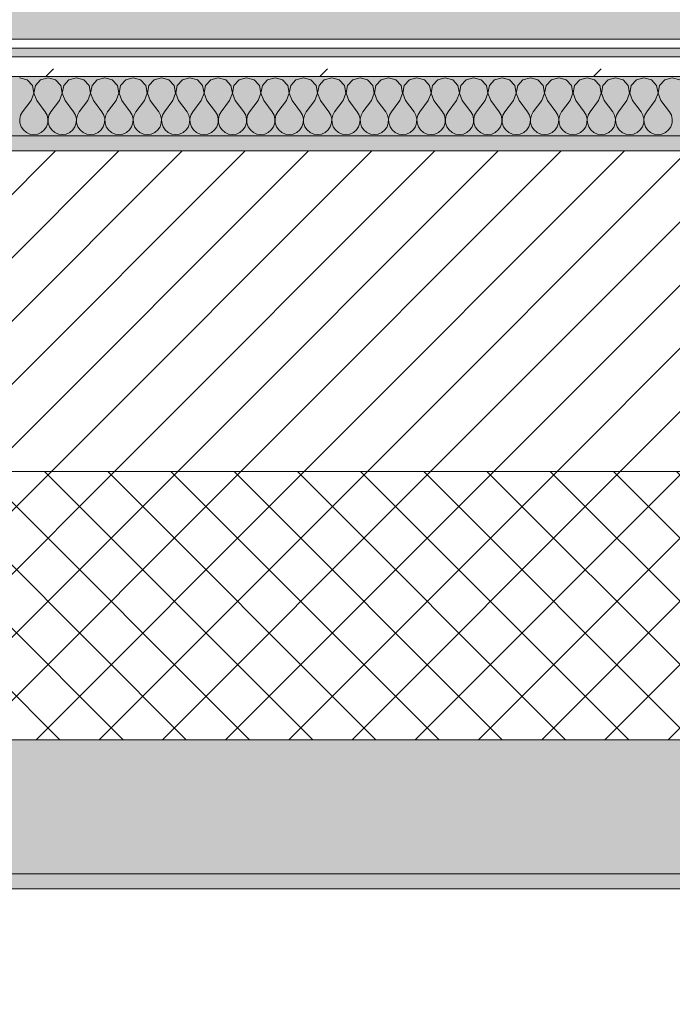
# Model space of a CAD drawing. Header units: millimetres. Extents: x -40968 to 13979, y -19284 to 4746.
# Tile 184 of 256: x -9629 to -9190, y -1777 to -1116. Entities that reach past the tile are written whole.
import ezdxf

# ---------------------------------------------------------------- set-up
doc = ezdxf.new("R2010")
doc.units = ezdxf.units.MM
doc.header["$MEASUREMENT"] = 0
doc.linetypes.add('Wipeout_Contour', pattern=[1000, 0, -1000])
for name, color, linetype in [('12_FAÇ_Façana', 7, 'Continuous'), ('Nuevo_08_E_Envans secs', 7, 'Continuous'), ('Nuevo_14_PAV_Soft Light Grey 0554', 7, 'Continuous')]:
    doc.layers.add(name, color=color, linetype=linetype)
for name, color, linetype, lineweight, true_color in [('12_FAÇ_Façana_Pluma_Nº__102', 7, 'Continuous', 5, 0xcccccc), ('12_FAÇ_Façana_Pluma_Nº__174', 7, 'Continuous', 13, 0xe4ad2c), ('12_FAÇ_Façana_Pluma_Nº__176', 7, 'Continuous', 15, 0x93a0c6), ('Nuevo_08_E_Envans secs_Pluma_Nº__102', 7, 'Continuous', 5, 0xcccccc), ('Nuevo_08_E_Envans secs_Pluma_Nº__171', 171, 'Continuous', 13, 0xaaaaff), ('Nuevo_08_E_Envans secs_Pluma_Nº__177', 7, 'Continuous', 15, 0xf7e046), ('Nuevo_14_PAV_Soft Light Grey 0554_Pluma_Nº__245', 7, 'Continuous', 13, 0xe8e8e8)]:
    doc.layers.add(name, color=color, linetype=linetype, lineweight=lineweight, true_color=true_color)
for name, color, linetype, lineweight in [('12_FAÇ_Façana_Pluma_Nº__2', 8, 'Continuous', 5), ('12_FAÇ_Façana_Pluma_Nº__7', 7, 'Continuous', 5), ('Nuevo_08_E_Envans secs_Pluma_Nº__1', 7, 'Continuous', 5)]:
    doc.layers.add(name, color=color, linetype=linetype, lineweight=lineweight)
pattern_1 = [(45, (0, 0), (-183.848, 183.848), [195, -65]), (45, (7e-14, 183.85), (-183.848, 183.848), [195, -65])]

# ---------------------------------------------------------------- blocks, each defined once
blk = doc.blocks.new('Forjado_1_1', base_point=(-23046.79, -1194.06))
at = {"layer": 'Nuevo_14_PAV_Soft Light Grey 0554_Pluma_Nº__245', "linetype": 'Continuous', "lineweight": 0, "true_color": 0xe8e8e8}
h = blk.add_hatch(color=254, dxfattribs=at)
h.paths.add_polyline_path([(-23046.79, -1194.06), (-1631.11, -1193.63), (-1631.11, -6938.97), (-1556.11, -6938.97), (-1556.11, -7503.98), (-1616.26, -7503.98), (-1616.05, -11935.98), (-1564.89, -11935.98), (-1564.89, -12491.98), (-2024.11, -12491.98), (-2024.11, -12338.98), (-6997.39, -12338.98), (-6997.39, -12391.98), (-3637.68, -12391.98), (-3638.94, -13690.72), (-3644.87, -17130.96), (428.17, -17130.98), (428.89, -16788.98), (778.89, -16788.98), (778.35, -17142.97), (2622.91, -17145.82), (2623.01, -17079.79), (3389.91, -17080.98), (3389.61, -17276.98), (5489.84, -17280.21), (5489.84, -17141.49), (5763.89, -17141.49), (5763.89, -16738.98), (6378.89, -16738.98), (6378.89, -12488.98), (5778.89, -12488.98), (5779.74, -11938.87), (6782.11, -11938.85), (6782.11, -9207.42), (6082.11, -9207.42), (6016.11, -7504.98), (6016.11, -9073.42), (2073.42, -9073.42), (2073.42, -5267.32), (5998.89, -5267.32), (5998.89, -1708.98), (5884.89, -967.98), (7332.11, -967.98), (7332.11, 1999.55), (-28277.4, 1999.55), (-23028.39, 1969.01)])
h.paths.add_polyline_path([(492.89, -5267.32), (1951.42, -5267.32), (1951.42, -9073.42), (492.89, -9073.42)], flags=0)
at = {"layer": 'Nuevo_14_PAV_Soft Light Grey 0554_Pluma_Nº__245', "color": 254, "linetype": 'Continuous', "lineweight": 13, "true_color": 0xe8e8e8, "flags": 128}
blk.add_lwpolyline([(428.17, -17130.98), (-3644.87, -17130.96), (-3638.94, -13690.72), (-3637.68, -12391.98), (-6997.39, -12391.98), (-6997.39, -12338.98), (-2024.11, -12338.98), (-2024.11, -12491.98), (-1564.89, -12491.98), (-1564.89, -11935.98), (-1616.05, -11935.98), (-1616.26, -7503.98), (-1556.11, -7503.98), (-1556.11, -6938.97), (-1631.11, -6938.97), (-1631.11, -1193.63), (-23046.79, -1194.06)], dxfattribs=at)
blk = doc.blocks.new('Muro_10_1', base_point=(-12935.93, -1193.98))
at = {"layer": '12_FAÇ_Façana_Pluma_Nº__102', "linetype": 'Continuous', "lineweight": 0, "true_color": 0xe5e5e5}
for points in [[(-12935.93, -1688.98), (-8781.93, -1688.98), (-8781.93, -1598.98), (-12035.86, -1598.98), (-12035.86, -1613.98), (-12435.86, -1613.98), (-12435.86, -1598.98), (-12486.81, -1598.98), (-12486.81, -1613.98), (-12886.81, -1613.98), (-12886.81, -1598.98), (-12935.93, -1598.98)], [(-12935.93, -1698.98), (-8781.93, -1698.98), (-8781.93, -1688.98), (-12935.93, -1688.98)]]:
    blk.add_hatch(color=254, dxfattribs=at).paths.add_polyline_path(points)
at = {"layer": '12_FAÇ_Façana_Pluma_Nº__174', "linetype": 'Continuous', "lineweight": 13, "true_color": 0xe4ad2c}
h = blk.add_hatch(dxfattribs=at)
h.set_pattern_fill('SATE_Aislamiento_0001', color=42, style=0, pattern_type=2)
h.set_pattern_definition([(45, (0, 0), (-21.2132, 21.2132), []), (135, (0, 0), (21.2132, 21.2132), [])])
h.paths.add_polyline_path([(-12035.86, -1598.98), (-8781.93, -1598.98), (-8781.93, -1418.98), (-12035.86, -1418.98)])
at = {"layer": '12_FAÇ_Façana_Pluma_Nº__176', "linetype": 'Continuous', "lineweight": 0, "true_color": 0x495063}
blk.add_hatch(color=251, dxfattribs=at).paths.add_polyline_path([(-11995.86, -1203.98), (-8781.93, -1203.98), (-8781.93, -1193.98), (-11995.86, -1193.98)])
at = {"layer": '12_FAÇ_Façana_Pluma_Nº__2', "linetype": 'Continuous', "lineweight": 5}
h = blk.add_hatch(dxfattribs=at)
h.set_pattern_fill('Ceramic_0001', color=8, style=0, pattern_type=2)
h.set_pattern_definition([(45, (0, 0), (-21.2132, 21.2132), [])])
h.paths.add_polyline_path([(-11995.86, -1418.98), (-8781.93, -1418.98), (-8781.93, -1203.98), (-11995.86, -1203.98)])
at = {"layer": '12_FAÇ_Façana_Pluma_Nº__7', "color": 7, "linetype": 'Continuous', "lineweight": 5}
for p, q in [((-8781.93, -1203.98), (-11995.86, -1203.98)), ((-11995.86, -1418.98), (-8781.93, -1418.98)), ((-12035.86, -1598.98), (-8781.93, -1598.98)), ((-12935.93, -1688.98), (-8781.93, -1688.98))]:
    blk.add_line(p, q, dxfattribs=at)
at = {"layer": '12_FAÇ_Façana_Pluma_Nº__7', "color": 7, "linetype": 'Continuous', "lineweight": 5, "flags": 128}
for points in [[(-8781.93, -1193.98), (-11995.86, -1193.98)], [(-12935.93, -1698.98), (-8781.93, -1698.98)]]:
    blk.add_lwpolyline(points, dxfattribs=at)
blk = doc.blocks.new('*X247')
at = {"layer": 'Nuevo_08_E_Envans secs_Pluma_Nº__102', "color": 254, "linetype": 'Continuous', "lineweight": 5, "true_color": 0xcccccc}
for p, q in [((-9623.56, -1156.35), (-9628.57, -1154.93)), ((-9609.52, -1154.93), (-9614.53, -1156.35)), ((-9604.52, -1156.35), (-9609.52, -1154.93)), ((-9590.48, -1154.93), (-9595.48, -1156.35)), ((-9585.47, -1156.35), (-9590.48, -1154.93)), ((-9571.43, -1154.93), (-9576.44, -1156.35)), ((-9566.42, -1156.35), (-9571.43, -1154.93)), ((-9552.38, -1154.93), (-9557.39, -1156.35)), ((-9547.37, -1156.35), (-9552.38, -1154.93)), ((-9533.33, -1154.93), (-9538.34, -1156.35)), ((-9528.33, -1156.35), (-9533.33, -1154.93)), ((-9514.29, -1154.93), (-9519.29, -1156.35)), ((-9509.28, -1156.35), (-9514.29, -1154.93)), ((-9495.24, -1154.93), (-9500.25, -1156.35)), ((-9490.23, -1156.35), (-9495.24, -1154.93)), ((-9476.19, -1154.93), (-9481.2, -1156.35)), ((-9471.18, -1156.35), (-9476.19, -1154.93)), ((-9457.14, -1154.93), (-9462.15, -1156.35)), ((-9452.14, -1156.35), (-9457.14, -1154.93)), ((-9438.1, -1154.93), (-9443.1, -1156.35)), ((-9433.09, -1156.35), (-9438.1, -1154.93)), ((-9419.05, -1154.93), (-9424.05, -1156.35)), ((-9414.04, -1156.35), (-9419.05, -1154.93)), ((-9400, -1154.93), (-9405.01, -1156.35)), ((-9394.99, -1156.35), (-9400, -1154.93)), ((-9380.95, -1154.93), (-9385.96, -1156.35)), ((-9375.95, -1156.35), (-9380.95, -1154.93)), ((-9361.9, -1154.93), (-9366.91, -1156.35)), ((-9356.9, -1156.35), (-9361.9, -1154.93)), ((-9342.86, -1154.93), (-9347.86, -1156.35)), ((-9337.85, -1156.35), (-9342.86, -1154.93)), ((-9323.81, -1154.93), (-9328.82, -1156.35)), ((-9318.8, -1156.35), (-9323.81, -1154.93)), ((-9304.76, -1154.93), (-9309.77, -1156.35)), ((-9299.75, -1156.35), (-9304.76, -1154.93)), ((-9285.71, -1154.93), (-9290.72, -1156.35)), ((-9280.71, -1156.35), (-9285.71, -1154.93)), ((-9266.67, -1154.93), (-9271.67, -1156.35)), ((-9261.66, -1156.35), (-9266.67, -1154.93)), ((-9247.62, -1154.93), (-9252.63, -1156.35)), ((-9242.61, -1156.35), (-9247.62, -1154.93)), ((-9228.57, -1154.93), (-9233.58, -1156.35)), ((-9223.56, -1156.35), (-9228.57, -1154.93)), ((-9209.52, -1154.93), (-9214.53, -1156.35)), ((-9204.52, -1156.35), (-9209.52, -1154.93)), ((-9190.48, -1154.93), (-9195.48, -1156.35)), ((-9185.47, -1156.35), (-9190.48, -1154.93)), ((-9620.05, -1160.19), (-9623.56, -1156.35)), ((-9619.09, -1165.31), (-9620.05, -1160.19)), ((-9618.04, -1160.19), (-9619.01, -1165.31)), ((-9614.53, -1156.35), (-9618.04, -1160.19)), ((-9601.01, -1160.19), (-9604.52, -1156.35)), ((-9600.04, -1165.31), (-9601.01, -1160.19)), ((-9598.99, -1160.19), (-9599.96, -1165.31)), ((-9595.48, -1156.35), (-9598.99, -1160.19)), ((-9581.96, -1160.19), (-9585.47, -1156.35)), ((-9580.99, -1165.31), (-9581.96, -1160.19)), ((-9579.95, -1160.19), (-9580.91, -1165.31)), ((-9576.44, -1156.35), (-9579.95, -1160.19)), ((-9562.91, -1160.19), (-9566.42, -1156.35)), ((-9561.94, -1165.31), (-9562.91, -1160.19)), ((-9560.9, -1160.19), (-9561.87, -1165.31)), ((-9557.39, -1156.35), (-9560.9, -1160.19)), ((-9543.86, -1160.19), (-9547.37, -1156.35)), ((-9542.9, -1165.31), (-9543.86, -1160.19)), ((-9541.85, -1160.19), (-9542.82, -1165.31)), ((-9538.34, -1156.35), (-9541.85, -1160.19)), ((-9524.81, -1160.19), (-9528.33, -1156.35)), ((-9523.85, -1165.31), (-9524.81, -1160.19)), ((-9522.8, -1160.19), (-9523.77, -1165.31)), ((-9519.29, -1156.35), (-9522.8, -1160.19)), ((-9505.77, -1160.19), (-9509.28, -1156.35)), ((-9504.8, -1165.31), (-9505.77, -1160.19)), ((-9503.76, -1160.19), (-9504.72, -1165.31)), ((-9500.25, -1156.35), (-9503.76, -1160.19)), ((-9486.72, -1160.19), (-9490.23, -1156.35)), ((-9485.75, -1165.31), (-9486.72, -1160.19)), ((-9484.71, -1160.19), (-9485.68, -1165.31)), ((-9481.2, -1156.35), (-9484.71, -1160.19)), ((-9467.67, -1160.19), (-9471.18, -1156.35)), ((-9466.71, -1165.31), (-9467.67, -1160.19)), ((-9465.66, -1160.19), (-9466.63, -1165.31)), ((-9462.15, -1156.35), (-9465.66, -1160.19)), ((-9448.62, -1160.19), (-9452.14, -1156.35)), ((-9447.66, -1165.31), (-9448.62, -1160.19)), ((-9446.61, -1160.19), (-9447.58, -1165.31)), ((-9443.1, -1156.35), (-9446.61, -1160.19)), ((-9429.58, -1160.19), (-9433.09, -1156.35)), ((-9428.61, -1165.31), (-9429.58, -1160.19)), ((-9427.57, -1160.19), (-9428.53, -1165.31)), ((-9424.05, -1156.35), (-9427.57, -1160.19)), ((-9410.53, -1160.19), (-9414.04, -1156.35)), ((-9409.56, -1165.31), (-9410.53, -1160.19)), ((-9408.52, -1160.19), (-9409.49, -1165.31)), ((-9405.01, -1156.35), (-9408.52, -1160.19)), ((-9391.48, -1160.19), (-9394.99, -1156.35)), ((-9390.51, -1165.31), (-9391.48, -1160.19)), ((-9389.47, -1160.19), (-9390.44, -1165.31)), ((-9385.96, -1156.35), (-9389.47, -1160.19)), ((-9372.43, -1160.19), (-9375.95, -1156.35)), ((-9371.47, -1165.31), (-9372.43, -1160.19)), ((-9370.42, -1160.19), (-9371.39, -1165.31)), ((-9366.91, -1156.35), (-9370.42, -1160.19)), ((-9353.39, -1160.19), (-9356.9, -1156.35)), ((-9352.42, -1165.31), (-9353.39, -1160.19)), ((-9351.38, -1160.19), (-9352.34, -1165.31)), ((-9347.86, -1156.35), (-9351.38, -1160.19)), ((-9334.34, -1160.19), (-9337.85, -1156.35)), ((-9333.37, -1165.31), (-9334.34, -1160.19)), ((-9332.33, -1160.19), (-9333.29, -1165.31)), ((-9328.82, -1156.35), (-9332.33, -1160.19)), ((-9315.29, -1160.19), (-9318.8, -1156.35)), ((-9314.32, -1165.31), (-9315.29, -1160.19)), ((-9313.28, -1160.19), (-9314.25, -1165.31)), ((-9309.77, -1156.35), (-9313.28, -1160.19)), ((-9296.24, -1160.19), (-9299.75, -1156.35)), ((-9295.28, -1165.31), (-9296.24, -1160.19)), ((-9294.23, -1160.19), (-9295.2, -1165.31)), ((-9290.72, -1156.35), (-9294.23, -1160.19)), ((-9277.2, -1160.19), (-9280.71, -1156.35)), ((-9276.23, -1165.31), (-9277.2, -1160.19)), ((-9275.19, -1160.19), (-9276.15, -1165.31)), ((-9271.67, -1156.35), (-9275.19, -1160.19)), ((-9258.15, -1160.19), (-9261.66, -1156.35)), ((-9257.18, -1165.31), (-9258.15, -1160.19)), ((-9256.14, -1160.19), (-9257.1, -1165.31)), ((-9252.63, -1156.35), (-9256.14, -1160.19)), ((-9239.1, -1160.19), (-9242.61, -1156.35)), ((-9238.13, -1165.31), (-9239.1, -1160.19)), ((-9237.09, -1160.19), (-9238.06, -1165.31)), ((-9233.58, -1156.35), (-9237.09, -1160.19)), ((-9220.05, -1160.19), (-9223.56, -1156.35)), ((-9219.09, -1165.31), (-9220.05, -1160.19)), ((-9218.04, -1160.19), (-9219.01, -1165.31)), ((-9214.53, -1156.35), (-9218.04, -1160.19)), ((-9201.01, -1160.19), (-9204.52, -1156.35)), ((-9200.04, -1165.31), (-9201.01, -1160.19)), ((-9198.99, -1160.19), (-9199.96, -1165.31)), ((-9195.48, -1156.35), (-9198.99, -1160.19)), ((-9620.95, -1170.17), (-9619.09, -1165.31)), ((-9619.01, -1165.31), (-9617.14, -1170.17)), ((-9601.9, -1170.17), (-9600.04, -1165.31)), ((-9599.96, -1165.31), (-9598.1, -1170.17)), ((-9582.86, -1170.17), (-9580.99, -1165.31)), ((-9580.91, -1165.31), (-9579.05, -1170.17)), ((-9563.81, -1170.17), (-9561.94, -1165.31)), ((-9561.87, -1165.31), (-9560, -1170.17)), ((-9544.76, -1170.17), (-9542.9, -1165.31)), ((-9542.82, -1165.31), (-9540.95, -1170.17)), ((-9525.71, -1170.17), (-9523.85, -1165.31)), ((-9523.77, -1165.31), (-9521.9, -1170.17)), ((-9506.67, -1170.17), (-9504.8, -1165.31)), ((-9504.72, -1165.31), (-9502.86, -1170.17)), ((-9487.62, -1170.17), (-9485.75, -1165.31)), ((-9485.68, -1165.31), (-9483.81, -1170.17)), ((-9468.57, -1170.17), (-9466.71, -1165.31)), ((-9466.63, -1165.31), (-9464.76, -1170.17)), ((-9449.52, -1170.17), (-9447.66, -1165.31)), ((-9447.58, -1165.31), (-9445.71, -1170.17)), ((-9430.48, -1170.17), (-9428.61, -1165.31)), ((-9428.53, -1165.31), (-9426.67, -1170.17)), ((-9411.43, -1170.17), (-9409.56, -1165.31)), ((-9409.49, -1165.31), (-9407.62, -1170.17)), ((-9392.38, -1170.17), (-9390.51, -1165.31)), ((-9390.44, -1165.31), (-9388.57, -1170.17)), ((-9373.33, -1170.17), (-9371.47, -1165.31)), ((-9371.39, -1165.31), (-9369.52, -1170.17)), ((-9354.29, -1170.17), (-9352.42, -1165.31)), ((-9352.34, -1165.31), (-9350.48, -1170.17)), ((-9335.24, -1170.17), (-9333.37, -1165.31)), ((-9333.29, -1165.31), (-9331.43, -1170.17)), ((-9316.19, -1170.17), (-9314.32, -1165.31)), ((-9314.25, -1165.31), (-9312.38, -1170.17)), ((-9297.14, -1170.17), (-9295.28, -1165.31)), ((-9295.2, -1165.31), (-9293.33, -1170.17)), ((-9278.1, -1170.17), (-9276.23, -1165.31)), ((-9276.15, -1165.31), (-9274.29, -1170.17)), ((-9259.05, -1170.17), (-9257.18, -1165.31)), ((-9257.1, -1165.31), (-9255.24, -1170.17)), ((-9240, -1170.17), (-9238.13, -1165.31)), ((-9238.06, -1165.31), (-9236.19, -1170.17)), ((-9220.95, -1170.17), (-9219.09, -1165.31)), ((-9219.01, -1165.31), (-9217.14, -1170.17)), ((-9201.9, -1170.17), (-9200.04, -1165.31)), ((-9199.96, -1165.31), (-9198.1, -1170.17)), ((-9620.95, -1170.17), (-9626.67, -1177.79)), ((-9617.14, -1170.17), (-9611.43, -1177.79)), ((-9601.9, -1170.17), (-9607.62, -1177.79)), ((-9598.1, -1170.17), (-9592.38, -1177.79)), ((-9582.86, -1170.17), (-9588.57, -1177.79)), ((-9579.05, -1170.17), (-9573.33, -1177.79)), ((-9563.81, -1170.17), (-9569.52, -1177.79)), ((-9560, -1170.17), (-9554.29, -1177.79)), ((-9544.76, -1170.17), (-9550.48, -1177.79)), ((-9540.95, -1170.17), (-9535.24, -1177.79)), ((-9525.71, -1170.17), (-9531.43, -1177.79)), ((-9521.9, -1170.17), (-9516.19, -1177.79)), ((-9506.67, -1170.17), (-9512.38, -1177.79)), ((-9502.86, -1170.17), (-9497.14, -1177.79)), ((-9487.62, -1170.17), (-9493.33, -1177.79)), ((-9483.81, -1170.17), (-9478.1, -1177.79)), ((-9468.57, -1170.17), (-9474.29, -1177.79)), ((-9464.76, -1170.17), (-9459.05, -1177.79)), ((-9449.52, -1170.17), (-9455.24, -1177.79)), ((-9445.71, -1170.17), (-9440, -1177.79)), ((-9430.48, -1170.17), (-9436.19, -1177.79)), ((-9426.67, -1170.17), (-9420.95, -1177.79)), ((-9411.43, -1170.17), (-9417.14, -1177.79)), ((-9407.62, -1170.17), (-9401.9, -1177.79)), ((-9392.38, -1170.17), (-9398.1, -1177.79)), ((-9388.57, -1170.17), (-9382.86, -1177.79)), ((-9373.33, -1170.17), (-9379.05, -1177.79)), ((-9369.52, -1170.17), (-9363.81, -1177.79)), ((-9354.29, -1170.17), (-9360, -1177.79)), ((-9350.48, -1170.17), (-9344.76, -1177.79)), ((-9335.24, -1170.17), (-9340.95, -1177.79)), ((-9331.43, -1170.17), (-9325.71, -1177.79)), ((-9316.19, -1170.17), (-9321.9, -1177.79)), ((-9312.38, -1170.17), (-9306.67, -1177.79)), ((-9297.14, -1170.17), (-9302.86, -1177.79)), ((-9293.33, -1170.17), (-9287.62, -1177.79)), ((-9278.1, -1170.17), (-9283.81, -1177.79)), ((-9274.29, -1170.17), (-9268.57, -1177.79)), ((-9259.05, -1170.17), (-9264.76, -1177.79)), ((-9255.24, -1170.17), (-9249.52, -1177.79)), ((-9240, -1170.17), (-9245.71, -1177.79)), ((-9236.19, -1170.17), (-9230.48, -1177.79)), ((-9220.95, -1170.17), (-9226.67, -1177.79)), ((-9217.14, -1170.17), (-9211.43, -1177.79)), ((-9201.9, -1170.17), (-9207.62, -1177.79)), ((-9198.1, -1170.17), (-9192.38, -1177.79)), ((-9627.94, -1180.08), (-9628.53, -1182.64)), ((-9626.67, -1177.79), (-9627.94, -1180.08)), ((-9610.16, -1180.08), (-9611.43, -1177.79)), ((-9609.56, -1182.64), (-9610.16, -1180.08)), ((-9608.89, -1180.08), (-9609.49, -1182.64)), ((-9607.62, -1177.79), (-9608.89, -1180.08)), ((-9591.11, -1180.08), (-9592.38, -1177.79)), ((-9590.51, -1182.64), (-9591.11, -1180.08)), ((-9589.84, -1180.08), (-9590.44, -1182.64)), ((-9588.57, -1177.79), (-9589.84, -1180.08)), ((-9572.06, -1180.08), (-9573.33, -1177.79)), ((-9571.47, -1182.64), (-9572.06, -1180.08)), ((-9570.8, -1180.08), (-9571.39, -1182.64)), ((-9569.52, -1177.79), (-9570.8, -1180.08)), ((-9553.01, -1180.08), (-9554.29, -1177.79)), ((-9552.42, -1182.64), (-9553.01, -1180.08)), ((-9551.75, -1180.08), (-9552.34, -1182.64)), ((-9550.48, -1177.79), (-9551.75, -1180.08)), ((-9533.97, -1180.08), (-9535.24, -1177.79)), ((-9533.37, -1182.64), (-9533.97, -1180.08)), ((-9532.7, -1180.08), (-9533.29, -1182.64)), ((-9531.43, -1177.79), (-9532.7, -1180.08)), ((-9514.92, -1180.08), (-9516.19, -1177.79)), ((-9514.32, -1182.64), (-9514.92, -1180.08)), ((-9513.65, -1180.08), (-9514.25, -1182.64)), ((-9512.38, -1177.79), (-9513.65, -1180.08)), ((-9495.87, -1180.08), (-9497.14, -1177.79)), ((-9495.28, -1182.64), (-9495.87, -1180.08)), ((-9494.6, -1180.08), (-9495.2, -1182.64)), ((-9493.33, -1177.79), (-9494.6, -1180.08)), ((-9476.82, -1180.08), (-9478.1, -1177.79)), ((-9476.23, -1182.64), (-9476.82, -1180.08)), ((-9475.56, -1180.08), (-9476.15, -1182.64)), ((-9474.29, -1177.79), (-9475.56, -1180.08)), ((-9457.78, -1180.08), (-9459.05, -1177.79)), ((-9457.18, -1182.64), (-9457.78, -1180.08)), ((-9456.51, -1180.08), (-9457.1, -1182.64)), ((-9455.24, -1177.79), (-9456.51, -1180.08)), ((-9438.73, -1180.08), (-9440, -1177.79)), ((-9438.13, -1182.64), (-9438.73, -1180.08)), ((-9437.46, -1180.08), (-9438.06, -1182.64)), ((-9436.19, -1177.79), (-9437.46, -1180.08)), ((-9419.68, -1180.08), (-9420.95, -1177.79)), ((-9419.09, -1182.64), (-9419.68, -1180.08)), ((-9418.41, -1180.08), (-9419.01, -1182.64)), ((-9417.14, -1177.79), (-9418.41, -1180.08)), ((-9400.63, -1180.08), (-9401.9, -1177.79)), ((-9400.04, -1182.64), (-9400.63, -1180.08)), ((-9399.37, -1180.08), (-9399.96, -1182.64)), ((-9398.1, -1177.79), (-9399.37, -1180.08)), ((-9381.59, -1180.08), (-9382.86, -1177.79)), ((-9380.99, -1182.64), (-9381.59, -1180.08)), ((-9380.32, -1180.08), (-9380.91, -1182.64)), ((-9379.05, -1177.79), (-9380.32, -1180.08)), ((-9362.54, -1180.08), (-9363.81, -1177.79)), ((-9361.94, -1182.64), (-9362.54, -1180.08)), ((-9361.27, -1180.08), (-9361.87, -1182.64)), ((-9360, -1177.79), (-9361.27, -1180.08)), ((-9343.49, -1180.08), (-9344.76, -1177.79)), ((-9342.9, -1182.64), (-9343.49, -1180.08)), ((-9342.22, -1180.08), (-9342.82, -1182.64)), ((-9340.95, -1177.79), (-9342.22, -1180.08)), ((-9324.44, -1180.08), (-9325.71, -1177.79)), ((-9323.85, -1182.64), (-9324.44, -1180.08)), ((-9323.18, -1180.08), (-9323.77, -1182.64)), ((-9321.9, -1177.79), (-9323.18, -1180.08)), ((-9305.4, -1180.08), (-9306.67, -1177.79)), ((-9304.8, -1182.64), (-9305.4, -1180.08)), ((-9304.13, -1180.08), (-9304.72, -1182.64)), ((-9302.86, -1177.79), (-9304.13, -1180.08)), ((-9286.35, -1180.08), (-9287.62, -1177.79)), ((-9285.75, -1182.64), (-9286.35, -1180.08)), ((-9285.08, -1180.08), (-9285.68, -1182.64)), ((-9283.81, -1177.79), (-9285.08, -1180.08)), ((-9267.3, -1180.08), (-9268.57, -1177.79)), ((-9266.71, -1182.64), (-9267.3, -1180.08)), ((-9266.03, -1180.08), (-9266.63, -1182.64)), ((-9264.76, -1177.79), (-9266.03, -1180.08)), ((-9248.25, -1180.08), (-9249.52, -1177.79)), ((-9247.66, -1182.64), (-9248.25, -1180.08)), ((-9246.99, -1180.08), (-9247.58, -1182.64)), ((-9245.71, -1177.79), (-9246.99, -1180.08)), ((-9229.2, -1180.08), (-9230.48, -1177.79)), ((-9228.61, -1182.64), (-9229.2, -1180.08)), ((-9227.94, -1180.08), (-9228.53, -1182.64)), ((-9226.67, -1177.79), (-9227.94, -1180.08)), ((-9210.16, -1180.08), (-9211.43, -1177.79)), ((-9209.56, -1182.64), (-9210.16, -1180.08)), ((-9208.89, -1180.08), (-9209.49, -1182.64)), ((-9207.62, -1177.79), (-9208.89, -1180.08)), ((-9191.11, -1180.08), (-9192.38, -1177.79)), ((-9190.51, -1182.64), (-9191.11, -1180.08)), ((-9628.53, -1182.64), (-9628.41, -1185.27)), ((-9628.41, -1185.27), (-9627.57, -1187.76)), ((-9627.57, -1187.76), (-9626.08, -1189.92)), ((-9612.02, -1189.92), (-9610.53, -1187.76)), ((-9610.53, -1187.76), (-9609.69, -1185.27)), ((-9609.69, -1185.27), (-9609.56, -1182.64)), ((-9609.49, -1182.64), (-9609.36, -1185.27)), ((-9609.36, -1185.27), (-9608.52, -1187.76)), ((-9608.52, -1187.76), (-9607.03, -1189.92)), ((-9592.97, -1189.92), (-9591.48, -1187.76)), ((-9591.48, -1187.76), (-9590.64, -1185.27)), ((-9590.64, -1185.27), (-9590.51, -1182.64)), ((-9590.44, -1182.64), (-9590.31, -1185.27)), ((-9590.31, -1185.27), (-9589.47, -1187.76)), ((-9589.47, -1187.76), (-9587.98, -1189.92)), ((-9573.92, -1189.92), (-9572.43, -1187.76)), ((-9572.43, -1187.76), (-9571.59, -1185.27)), ((-9571.59, -1185.27), (-9571.47, -1182.64)), ((-9571.39, -1182.64), (-9571.26, -1185.27)), ((-9571.26, -1185.27), (-9570.42, -1187.76)), ((-9570.42, -1187.76), (-9568.94, -1189.92)), ((-9554.87, -1189.92), (-9553.39, -1187.76)), ((-9553.39, -1187.76), (-9552.55, -1185.27)), ((-9552.55, -1185.27), (-9552.42, -1182.64)), ((-9552.34, -1182.64), (-9552.22, -1185.27)), ((-9552.22, -1185.27), (-9551.38, -1187.76)), ((-9551.38, -1187.76), (-9549.89, -1189.92)), ((-9535.83, -1189.92), (-9534.34, -1187.76)), ((-9534.34, -1187.76), (-9533.5, -1185.27)), ((-9533.5, -1185.27), (-9533.37, -1182.64)), ((-9533.29, -1182.64), (-9533.17, -1185.27)), ((-9533.17, -1185.27), (-9532.33, -1187.76)), ((-9532.33, -1187.76), (-9530.84, -1189.92)), ((-9516.78, -1189.92), (-9515.29, -1187.76)), ((-9515.29, -1187.76), (-9514.45, -1185.27)), ((-9514.45, -1185.27), (-9514.32, -1182.64)), ((-9514.25, -1182.64), (-9514.12, -1185.27)), ((-9514.12, -1185.27), (-9513.28, -1187.76)), ((-9513.28, -1187.76), (-9511.79, -1189.92)), ((-9497.73, -1189.92), (-9496.24, -1187.76)), ((-9496.24, -1187.76), (-9495.4, -1185.27)), ((-9495.4, -1185.27), (-9495.28, -1182.64)), ((-9495.2, -1182.64), (-9495.07, -1185.27)), ((-9495.07, -1185.27), (-9494.23, -1187.76)), ((-9494.23, -1187.76), (-9492.74, -1189.92)), ((-9478.68, -1189.92), (-9477.2, -1187.76)), ((-9477.2, -1187.76), (-9476.36, -1185.27)), ((-9476.36, -1185.27), (-9476.23, -1182.64)), ((-9476.15, -1182.64), (-9476.02, -1185.27)), ((-9476.02, -1185.27), (-9475.19, -1187.76)), ((-9475.19, -1187.76), (-9473.7, -1189.92)), ((-9459.64, -1189.92), (-9458.15, -1187.76)), ((-9458.15, -1187.76), (-9457.31, -1185.27)), ((-9457.31, -1185.27), (-9457.18, -1182.64)), ((-9457.1, -1182.64), (-9456.98, -1185.27)), ((-9456.98, -1185.27), (-9456.14, -1187.76)), ((-9456.14, -1187.76), (-9454.65, -1189.92)), ((-9440.59, -1189.92), (-9439.1, -1187.76)), ((-9439.1, -1187.76), (-9438.26, -1185.27)), ((-9438.26, -1185.27), (-9438.13, -1182.64)), ((-9438.06, -1182.64), (-9437.93, -1185.27)), ((-9437.93, -1185.27), (-9437.09, -1187.76)), ((-9437.09, -1187.76), (-9435.6, -1189.92)), ((-9421.54, -1189.92), (-9420.05, -1187.76)), ((-9420.05, -1187.76), (-9419.21, -1185.27)), ((-9419.21, -1185.27), (-9419.09, -1182.64)), ((-9419.01, -1182.64), (-9418.88, -1185.27)), ((-9418.88, -1185.27), (-9418.04, -1187.76)), ((-9418.04, -1187.76), (-9416.55, -1189.92)), ((-9402.49, -1189.92), (-9401.01, -1187.76)), ((-9401.01, -1187.76), (-9400.17, -1185.27)), ((-9400.17, -1185.27), (-9400.04, -1182.64)), ((-9399.96, -1182.64), (-9399.83, -1185.27)), ((-9399.83, -1185.27), (-9398.99, -1187.76)), ((-9398.99, -1187.76), (-9397.51, -1189.92)), ((-9383.45, -1189.92), (-9381.96, -1187.76)), ((-9381.96, -1187.76), (-9381.12, -1185.27)), ((-9381.12, -1185.27), (-9380.99, -1182.64)), ((-9380.91, -1182.64), (-9380.79, -1185.27)), ((-9380.79, -1185.27), (-9379.95, -1187.76)), ((-9379.95, -1187.76), (-9378.46, -1189.92)), ((-9364.4, -1189.92), (-9362.91, -1187.76)), ((-9362.91, -1187.76), (-9362.07, -1185.27)), ((-9362.07, -1185.27), (-9361.94, -1182.64)), ((-9361.87, -1182.64), (-9361.74, -1185.27)), ((-9361.74, -1185.27), (-9360.9, -1187.76)), ((-9360.9, -1187.76), (-9359.41, -1189.92)), ((-9345.35, -1189.92), (-9343.86, -1187.76)), ((-9343.86, -1187.76), (-9343.02, -1185.27)), ((-9343.02, -1185.27), (-9342.9, -1182.64)), ((-9342.82, -1182.64), (-9342.69, -1185.27)), ((-9342.69, -1185.27), (-9341.85, -1187.76)), ((-9341.85, -1187.76), (-9340.36, -1189.92)), ((-9326.3, -1189.92), (-9324.81, -1187.76)), ((-9324.81, -1187.76), (-9323.98, -1185.27)), ((-9323.98, -1185.27), (-9323.85, -1182.64)), ((-9323.77, -1182.64), (-9323.64, -1185.27)), ((-9323.64, -1185.27), (-9322.8, -1187.76)), ((-9322.8, -1187.76), (-9321.32, -1189.92)), ((-9307.26, -1189.92), (-9305.77, -1187.76)), ((-9305.77, -1187.76), (-9304.93, -1185.27)), ((-9304.93, -1185.27), (-9304.8, -1182.64)), ((-9304.72, -1182.64), (-9304.6, -1185.27)), ((-9304.6, -1185.27), (-9303.76, -1187.76)), ((-9303.76, -1187.76), (-9302.27, -1189.92)), ((-9288.21, -1189.92), (-9286.72, -1187.76)), ((-9286.72, -1187.76), (-9285.88, -1185.27)), ((-9285.88, -1185.27), (-9285.75, -1182.64)), ((-9285.68, -1182.64), (-9285.55, -1185.27)), ((-9285.55, -1185.27), (-9284.71, -1187.76)), ((-9284.71, -1187.76), (-9283.22, -1189.92)), ((-9269.16, -1189.92), (-9267.67, -1187.76)), ((-9267.67, -1187.76), (-9266.83, -1185.27)), ((-9266.83, -1185.27), (-9266.71, -1182.64)), ((-9266.63, -1182.64), (-9266.5, -1185.27)), ((-9266.5, -1185.27), (-9265.66, -1187.76)), ((-9265.66, -1187.76), (-9264.17, -1189.92)), ((-9250.11, -1189.92), (-9248.62, -1187.76)), ((-9248.62, -1187.76), (-9247.78, -1185.27)), ((-9247.78, -1185.27), (-9247.66, -1182.64)), ((-9247.58, -1182.64), (-9247.45, -1185.27)), ((-9247.45, -1185.27), (-9246.61, -1187.76)), ((-9246.61, -1187.76), (-9245.13, -1189.92)), ((-9231.06, -1189.92), (-9229.58, -1187.76)), ((-9229.58, -1187.76), (-9228.74, -1185.27)), ((-9228.74, -1185.27), (-9228.61, -1182.64)), ((-9228.53, -1182.64), (-9228.41, -1185.27)), ((-9228.41, -1185.27), (-9227.57, -1187.76)), ((-9227.57, -1187.76), (-9226.08, -1189.92)), ((-9212.02, -1189.92), (-9210.53, -1187.76)), ((-9210.53, -1187.76), (-9209.69, -1185.27)), ((-9209.69, -1185.27), (-9209.56, -1182.64)), ((-9209.49, -1182.64), (-9209.36, -1185.27)), ((-9209.36, -1185.27), (-9208.52, -1187.76)), ((-9208.52, -1187.76), (-9207.03, -1189.92)), ((-9192.97, -1189.92), (-9191.48, -1187.76)), ((-9191.48, -1187.76), (-9190.64, -1185.27)), ((-9190.64, -1185.27), (-9190.51, -1182.64)), ((-9626.08, -1189.92), (-9624.05, -1191.6)), ((-9624.05, -1191.6), (-9621.65, -1192.66)), ((-9621.65, -1192.66), (-9619.05, -1193.02)), ((-9619.05, -1193.02), (-9616.45, -1192.66)), ((-9616.45, -1192.66), (-9614.04, -1191.6)), ((-9614.04, -1191.6), (-9612.02, -1189.92)), ((-9607.03, -1189.92), (-9605.01, -1191.6)), ((-9605.01, -1191.6), (-9602.6, -1192.66)), ((-9602.6, -1192.66), (-9600, -1193.02)), ((-9600, -1193.02), (-9597.4, -1192.66)), ((-9597.4, -1192.66), (-9594.99, -1191.6)), ((-9594.99, -1191.6), (-9592.97, -1189.92)), ((-9587.98, -1189.92), (-9585.96, -1191.6)), ((-9585.96, -1191.6), (-9583.55, -1192.66)), ((-9583.55, -1192.66), (-9580.95, -1193.02)), ((-9580.95, -1193.02), (-9578.35, -1192.66)), ((-9578.35, -1192.66), (-9575.95, -1191.6)), ((-9575.95, -1191.6), (-9573.92, -1189.92)), ((-9568.94, -1189.92), (-9566.91, -1191.6)), ((-9566.91, -1191.6), (-9564.51, -1192.66)), ((-9564.51, -1192.66), (-9561.9, -1193.02)), ((-9561.9, -1193.02), (-9559.3, -1192.66)), ((-9559.3, -1192.66), (-9556.9, -1191.6)), ((-9556.9, -1191.6), (-9554.87, -1189.92)), ((-9549.89, -1189.92), (-9547.86, -1191.6)), ((-9547.86, -1191.6), (-9545.46, -1192.66)), ((-9545.46, -1192.66), (-9542.86, -1193.02)), ((-9542.86, -1193.02), (-9540.25, -1192.66)), ((-9540.25, -1192.66), (-9537.85, -1191.6)), ((-9537.85, -1191.6), (-9535.83, -1189.92)), ((-9530.84, -1189.92), (-9528.82, -1191.6)), ((-9528.82, -1191.6), (-9526.41, -1192.66)), ((-9526.41, -1192.66), (-9523.81, -1193.02)), ((-9523.81, -1193.02), (-9521.21, -1192.66)), ((-9521.21, -1192.66), (-9518.8, -1191.6)), ((-9518.8, -1191.6), (-9516.78, -1189.92)), ((-9511.79, -1189.92), (-9509.77, -1191.6)), ((-9509.77, -1191.6), (-9507.36, -1192.66)), ((-9507.36, -1192.66), (-9504.76, -1193.02)), ((-9504.76, -1193.02), (-9502.16, -1192.66)), ((-9502.16, -1192.66), (-9499.75, -1191.6)), ((-9499.75, -1191.6), (-9497.73, -1189.92)), ((-9492.74, -1189.92), (-9490.72, -1191.6)), ((-9490.72, -1191.6), (-9488.32, -1192.66)), ((-9488.32, -1192.66), (-9485.71, -1193.02)), ((-9485.71, -1193.02), (-9483.11, -1192.66)), ((-9483.11, -1192.66), (-9480.71, -1191.6)), ((-9480.71, -1191.6), (-9478.68, -1189.92)), ((-9473.7, -1189.92), (-9471.67, -1191.6)), ((-9471.67, -1191.6), (-9469.27, -1192.66)), ((-9469.27, -1192.66), (-9466.67, -1193.02)), ((-9466.67, -1193.02), (-9464.06, -1192.66)), ((-9464.06, -1192.66), (-9461.66, -1191.6)), ((-9461.66, -1191.6), (-9459.64, -1189.92)), ((-9454.65, -1189.92), (-9452.63, -1191.6)), ((-9452.63, -1191.6), (-9450.22, -1192.66)), ((-9450.22, -1192.66), (-9447.62, -1193.02)), ((-9447.62, -1193.02), (-9445.02, -1192.66)), ((-9445.02, -1192.66), (-9442.61, -1191.6)), ((-9442.61, -1191.6), (-9440.59, -1189.92)), ((-9435.6, -1189.92), (-9433.58, -1191.6)), ((-9433.58, -1191.6), (-9431.17, -1192.66)), ((-9431.17, -1192.66), (-9428.57, -1193.02)), ((-9428.57, -1193.02), (-9425.97, -1192.66)), ((-9425.97, -1192.66), (-9423.56, -1191.6)), ((-9423.56, -1191.6), (-9421.54, -1189.92)), ((-9416.55, -1189.92), (-9414.53, -1191.6)), ((-9414.53, -1191.6), (-9412.13, -1192.66)), ((-9412.13, -1192.66), (-9409.52, -1193.02)), ((-9409.52, -1193.02), (-9406.92, -1192.66)), ((-9406.92, -1192.66), (-9404.52, -1191.6)), ((-9404.52, -1191.6), (-9402.49, -1189.92)), ((-9397.51, -1189.92), (-9395.48, -1191.6)), ((-9395.48, -1191.6), (-9393.08, -1192.66)), ((-9393.08, -1192.66), (-9390.48, -1193.02)), ((-9390.48, -1193.02), (-9387.87, -1192.66)), ((-9387.87, -1192.66), (-9385.47, -1191.6)), ((-9385.47, -1191.6), (-9383.45, -1189.92)), ((-9378.46, -1189.92), (-9376.44, -1191.6)), ((-9376.44, -1191.6), (-9374.03, -1192.66)), ((-9374.03, -1192.66), (-9371.43, -1193.02)), ((-9371.43, -1193.02), (-9368.83, -1192.66)), ((-9368.83, -1192.66), (-9366.42, -1191.6)), ((-9366.42, -1191.6), (-9364.4, -1189.92)), ((-9359.41, -1189.92), (-9357.39, -1191.6)), ((-9357.39, -1191.6), (-9354.98, -1192.66)), ((-9354.98, -1192.66), (-9352.38, -1193.02)), ((-9352.38, -1193.02), (-9349.78, -1192.66)), ((-9349.78, -1192.66), (-9347.37, -1191.6)), ((-9347.37, -1191.6), (-9345.35, -1189.92)), ((-9340.36, -1189.92), (-9338.34, -1191.6)), ((-9338.34, -1191.6), (-9335.94, -1192.66)), ((-9335.94, -1192.66), (-9333.33, -1193.02)), ((-9333.33, -1193.02), (-9330.73, -1192.66)), ((-9330.73, -1192.66), (-9328.33, -1191.6)), ((-9328.33, -1191.6), (-9326.3, -1189.92)), ((-9321.32, -1189.92), (-9319.29, -1191.6)), ((-9319.29, -1191.6), (-9316.89, -1192.66)), ((-9316.89, -1192.66), (-9314.29, -1193.02)), ((-9314.29, -1193.02), (-9311.68, -1192.66)), ((-9311.68, -1192.66), (-9309.28, -1191.6)), ((-9309.28, -1191.6), (-9307.26, -1189.92)), ((-9302.27, -1189.92), (-9300.25, -1191.6)), ((-9300.25, -1191.6), (-9297.84, -1192.66)), ((-9297.84, -1192.66), (-9295.24, -1193.02)), ((-9295.24, -1193.02), (-9292.64, -1192.66)), ((-9292.64, -1192.66), (-9290.23, -1191.6)), ((-9290.23, -1191.6), (-9288.21, -1189.92)), ((-9283.22, -1189.92), (-9281.2, -1191.6)), ((-9281.2, -1191.6), (-9278.79, -1192.66)), ((-9278.79, -1192.66), (-9276.19, -1193.02)), ((-9276.19, -1193.02), (-9273.59, -1192.66)), ((-9273.59, -1192.66), (-9271.18, -1191.6)), ((-9271.18, -1191.6), (-9269.16, -1189.92)), ((-9264.17, -1189.92), (-9262.15, -1191.6)), ((-9262.15, -1191.6), (-9259.75, -1192.66)), ((-9259.75, -1192.66), (-9257.14, -1193.02)), ((-9257.14, -1193.02), (-9254.54, -1192.66)), ((-9254.54, -1192.66), (-9252.14, -1191.6)), ((-9252.14, -1191.6), (-9250.11, -1189.92)), ((-9245.13, -1189.92), (-9243.1, -1191.6)), ((-9243.1, -1191.6), (-9240.7, -1192.66)), ((-9240.7, -1192.66), (-9238.1, -1193.02)), ((-9238.1, -1193.02), (-9235.49, -1192.66)), ((-9235.49, -1192.66), (-9233.09, -1191.6)), ((-9233.09, -1191.6), (-9231.06, -1189.92)), ((-9226.08, -1189.92), (-9224.05, -1191.6)), ((-9224.05, -1191.6), (-9221.65, -1192.66)), ((-9221.65, -1192.66), (-9219.05, -1193.02)), ((-9219.05, -1193.02), (-9216.45, -1192.66)), ((-9216.45, -1192.66), (-9214.04, -1191.6)), ((-9214.04, -1191.6), (-9212.02, -1189.92)), ((-9207.03, -1189.92), (-9205.01, -1191.6)), ((-9205.01, -1191.6), (-9202.6, -1192.66)), ((-9202.6, -1192.66), (-9200, -1193.02)), ((-9200, -1193.02), (-9197.4, -1192.66)), ((-9197.4, -1192.66), (-9194.99, -1191.6)), ((-9194.99, -1191.6), (-9192.97, -1189.92))]:
    blk.add_line(p, q, dxfattribs=at)
blk = doc.blocks.new('Muro_94_1', base_point=(-8781.93, -1193.98))
at = {"layer": 'Nuevo_08_E_Envans secs_Pluma_Nº__1', "color": 7, "linetype": 'Continuous', "lineweight": 5, "flags": 128}
blk.add_lwpolyline([(-12035.86, -1193.98), (-8781.93, -1193.98)], dxfattribs=at)
at = {"color": 254, "linetype": 'Wipeout_Contour', "lineweight": 0, "ltscale": 41757.661054}
blk.add_wipeout([(-11970.86, -1134.98), (-8781.93, -1134.98), (-8781.93, -1128.98), (-11970.86, -1128.98)], dxfattribs=at).dxf.layer = 'Nuevo_08_E_Envans secs'
at = {"color": 254, "linetype": 'Wipeout_Contour', "lineweight": 0, "ltscale": 41788.485381}
blk.add_wipeout([(-11982.86, -1153.98), (-8781.93, -1153.98), (-8781.93, -1140.98), (-11982.86, -1140.98)], dxfattribs=at).dxf.layer = 'Nuevo_08_E_Envans secs'
at = {"layer": 'Nuevo_08_E_Envans secs_Pluma_Nº__171', "linetype": 'Continuous', "lineweight": 13, "true_color": 0xaaaaff}
h = blk.add_hatch(dxfattribs=at)
h.set_pattern_fill('Panellat_HPL_0001', color=161, style=0, pattern_type=2)
h.set_pattern_definition(pattern_1)
h.paths.add_polyline_path([(-11970.86, -1134.98), (-8781.93, -1134.98), (-8781.93, -1128.98), (-11970.86, -1128.98)])
at = {"layer": 'Nuevo_08_E_Envans secs_Pluma_Nº__177', "linetype": 'Continuous', "lineweight": 15, "true_color": 0xf7e046}
h = blk.add_hatch(dxfattribs=at)
h.set_pattern_fill('Panellat_HPL_0001', color=53, style=0, pattern_type=2)
h.set_pattern_definition(pattern_1)
h.paths.add_polyline_path([(-11982.86, -1153.98), (-8781.93, -1153.98), (-8781.93, -1140.98), (-11982.86, -1140.98)])
at = {"layer": 'Nuevo_08_E_Envans secs_Pluma_Nº__1', "color": 7, "linetype": 'Continuous', "lineweight": 5}
for p, q in [((-8781.93, -1134.98), (-11976.86, -1134.98)), ((-8781.93, -1140.98), (-11982.86, -1140.98)), ((-8781.93, -1153.98), (-11995.86, -1153.98))]:
    blk.add_line(p, q, dxfattribs=at)
at = {"layer": 'Nuevo_08_E_Envans secs_Pluma_Nº__1', "color": 7, "linetype": 'Continuous', "lineweight": 5, "flags": 128}
blk.add_lwpolyline([(-8781.93, -1128.98), (-11970.86, -1128.98)], dxfattribs=at)
at = {"layer": 'Nuevo_08_E_Envans secs', "color": 7, "lineweight": 20}
blk.add_blockref('*X247', (0, 0), dxfattribs=at)

msp = doc.modelspace()

# ---------------------------------------------------------------- block references
at = {"layer": '12_FAÇ_Façana', "color": 7, "lineweight": 20}
msp.add_blockref('Muro_10_1', (-12935.93, -1193.98), dxfattribs=at)
at = {"layer": 'Nuevo_14_PAV_Soft Light Grey 0554', "color": 254, "linetype": 'Continuous', "lineweight": 13, "true_color": 0xe8e8e8}
msp.add_blockref('Forjado_1_1', (-23046.79, -1194.06), dxfattribs=at)

# ---------------------------------------------------------------- next in the draw order: block references
at = {"layer": 'Nuevo_08_E_Envans secs', "color": 7, "lineweight": 20}
msp.add_blockref('Muro_94_1', (-8781.93, -1193.98), dxfattribs=at)

doc.saveas('drawing.dxf')
